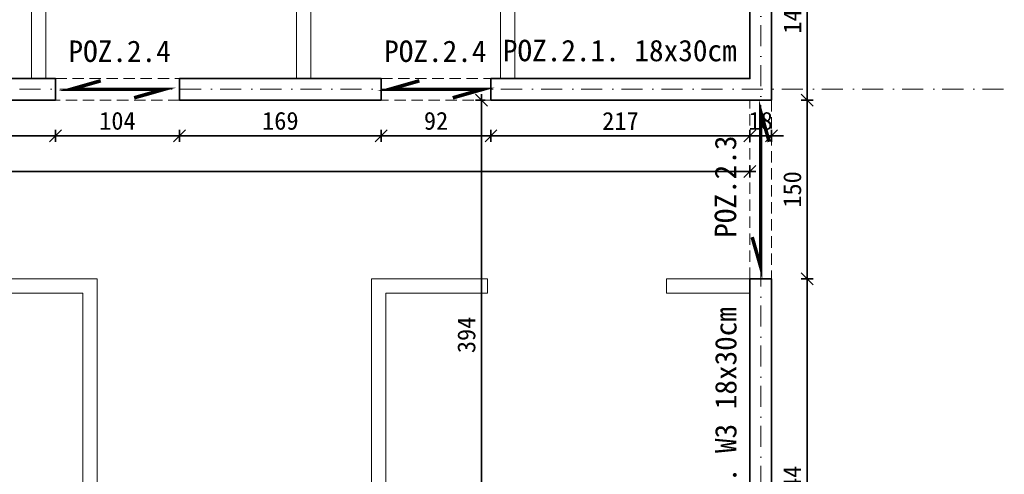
# Model space of a CAD drawing. Header units: millimetres. Extents: x -6343 to 9945, y -9929 to 237.
# Tile 29 of 43: x -4568 to -3743, y -4524 to -4142. Entities that reach past the tile are written whole.
import ezdxf

# ---------------------------------------------------------------- set-up
doc = ezdxf.new("R2010")
doc.units = ezdxf.units.MM
doc.linetypes.add('HIDDEN2', pattern=[4.7625, 3.175, -1.5875])
doc.linetypes.add('Kreski i kropki', pattern=[335.138881, 176.388884, -88.194442, 0, -70.555556])
doc.layers.add('_k_niewidoczna', color=72, linetype='Continuous', lineweight=9, plot=False)
for name, color, linetype, lineweight in [('_k_opis', 7, 'Continuous', 13), ('_k_osie', 142, 'Kreski i kropki', 13), ('_k_widok', 7, 'Continuous', 18), ('_k_wymiar', 7, 'Continuous', 9), ('_k_zarys', 7, 'HIDDEN2', 20), ('_k_ściany', 223, 'Continuous', 35)]:
    doc.layers.add(name, color=color, linetype=linetype, lineweight=lineweight)
doc.styles.add('GENERATED_STYLE_1', font='MS Gothic.ttf')
doc.dimstyles.new('1-100 (20cm)', dxfattribs={"dimscale": 5, "dimtxt": 3, "dimasz": 2, "dimexe": 1, "dimexo": 1, "dimgap": 1, "dimtad": 1, "dimdec": 0, "dimzin": 12, "dimdsep": 46, "dimtxsty": 'GENERATED_STYLE_1', "dimblk1": 'OBLIQUE', "dimblk2": 'OBLIQUE', "dimsah": 1, "dimcen": 0, "dimdle": 1, "dimclrd": 256, "dimclre": 256, "dimclrt": 4, "dimazin": 0, "dimtfac": 0.75, "dimtdec": 0, "dimtix": 1, "dimtmove": 1, "dimatfit": 3, "dimldrblk": 'OBLIQUE', "dimfxl": 1, "dimfxlon": 1, "dimtvp": 0.75, "dimtolj": 1, "dimtzin": 0, "dimarcsym": 0})

# ---------------------------------------------------------------- blocks, each defined once
blk = doc.blocks.new('_OBLIQUE')
at = {"color": 0, "linetype": 'ByBlock'}
blk.add_line((-0.5, -0.5), (0.5, 0.5), dxfattribs=at)
blk = doc.blocks.new('*D220')
at = {"layer": '_k_wymiar', "lineweight": -2, "transparency": 16777216}
for p, q in [((316.61, -30), (456.61, -30)), ((321.61, -25), (321.61, -35)), ((451.61, -25), (451.61, -35))]:
    blk.add_line(p, q, dxfattribs=at)
at = {"layer": 'Defpoints', "color": 0, "transparency": 16777216}
for p in [(321.61, 0), (451.61, 0), (451.61, -30)]:
    blk.add_point(p, dxfattribs=at)
at = {"layer": '_k_wymiar', "lineweight": -2, "transparency": 16777216, "xscale": 10, "yscale": 10, "zscale": 10, "rotation": 180}
blk.add_blockref('_OBLIQUE', (321.61, -30), dxfattribs=at)
at = {"layer": '_k_wymiar', "lineweight": -2, "transparency": 16777216, "xscale": 10, "yscale": 10, "zscale": 10}
blk.add_blockref('_OBLIQUE', (451.61, -30), dxfattribs=at)
at = {"layer": '_k_wymiar', "color": 4, "transparency": 16777216, "insert": (386.61, -17.5), "char_height": 15, "attachment_point": 5, "style": 'GENERATED_STYLE_1'}
blk.add_mtext('\\A1;130', dxfattribs=at)
blk = doc.blocks.new('*D221')
at = {"layer": '_k_wymiar', "lineweight": -2, "transparency": 16777216}
for p, q in [((446.61, -30), (560.61, -30)), ((451.61, -25), (451.61, -35)), ((555.61, -25), (555.61, -35))]:
    blk.add_line(p, q, dxfattribs=at)
at = {"layer": 'Defpoints', "color": 0, "transparency": 16777216}
for p in [(451.61, 0), (555.61, 0), (555.61, -30)]:
    blk.add_point(p, dxfattribs=at)
at = {"layer": '_k_wymiar', "lineweight": -2, "transparency": 16777216, "xscale": 10, "yscale": 10, "zscale": 10, "rotation": 180}
blk.add_blockref('_OBLIQUE', (451.61, -30), dxfattribs=at)
at = {"layer": '_k_wymiar', "lineweight": -2, "transparency": 16777216, "xscale": 10, "yscale": 10, "zscale": 10}
blk.add_blockref('_OBLIQUE', (555.61, -30), dxfattribs=at)
at = {"layer": '_k_wymiar', "color": 4, "transparency": 16777216, "insert": (503.61, -17.5), "char_height": 15, "attachment_point": 5, "style": 'GENERATED_STYLE_1'}
blk.add_mtext('\\A1;104', dxfattribs=at)
blk = doc.blocks.new('*D222')
at = {"layer": '_k_wymiar', "lineweight": -2, "transparency": 16777216}
for p, q in [((550.61, -30), (729.59, -30)), ((555.61, -25), (555.61, -35)), ((724.59, -25), (724.59, -35))]:
    blk.add_line(p, q, dxfattribs=at)
at = {"layer": 'Defpoints', "color": 0, "transparency": 16777216}
for p in [(555.61, 0), (724.59, 0), (724.59, -30)]:
    blk.add_point(p, dxfattribs=at)
at = {"layer": '_k_wymiar', "lineweight": -2, "transparency": 16777216, "xscale": 10, "yscale": 10, "zscale": 10, "rotation": 180}
blk.add_blockref('_OBLIQUE', (555.61, -30), dxfattribs=at)
at = {"layer": '_k_wymiar', "lineweight": -2, "transparency": 16777216, "xscale": 10, "yscale": 10, "zscale": 10}
blk.add_blockref('_OBLIQUE', (724.59, -30), dxfattribs=at)
at = {"layer": '_k_wymiar', "color": 4, "transparency": 16777216, "insert": (640.1, -17.5), "char_height": 15, "attachment_point": 5, "style": 'GENERATED_STYLE_1'}
blk.add_mtext('\\A1;169', dxfattribs=at)
blk = doc.blocks.new('*D223')
at = {"layer": '_k_wymiar', "lineweight": -2, "transparency": 16777216}
for p, q in [((719.59, -30), (821.59, -30)), ((724.59, -25), (724.59, -35)), ((816.59, -25), (816.59, -35))]:
    blk.add_line(p, q, dxfattribs=at)
at = {"layer": 'Defpoints', "color": 0, "transparency": 16777216}
for p in [(724.59, 0), (816.59, 0), (816.59, -30)]:
    blk.add_point(p, dxfattribs=at)
at = {"layer": '_k_wymiar', "lineweight": -2, "transparency": 16777216, "xscale": 10, "yscale": 10, "zscale": 10, "rotation": 180}
blk.add_blockref('_OBLIQUE', (724.59, -30), dxfattribs=at)
at = {"layer": '_k_wymiar', "lineweight": -2, "transparency": 16777216, "xscale": 10, "yscale": 10, "zscale": 10}
blk.add_blockref('_OBLIQUE', (816.59, -30), dxfattribs=at)
at = {"layer": '_k_wymiar', "color": 4, "transparency": 16777216, "insert": (770.59, -17.5), "char_height": 15, "attachment_point": 5, "style": 'GENERATED_STYLE_1'}
blk.add_mtext('\\A1;92', dxfattribs=at)
blk = doc.blocks.new('*D224')
at = {"layer": '_k_wymiar', "lineweight": -2, "transparency": 16777216}
for p, q in [((811.59, -30), (1038.59, -30)), ((816.59, -25), (816.59, -35)), ((1033.59, -25), (1033.59, -35))]:
    blk.add_line(p, q, dxfattribs=at)
at = {"layer": 'Defpoints', "color": 0, "transparency": 16777216}
for p in [(816.59, 0), (1033.59, 0), (1033.59, -30)]:
    blk.add_point(p, dxfattribs=at)
at = {"layer": '_k_wymiar', "lineweight": -2, "transparency": 16777216, "xscale": 10, "yscale": 10, "zscale": 10, "rotation": 180}
blk.add_blockref('_OBLIQUE', (816.59, -30), dxfattribs=at)
at = {"layer": '_k_wymiar', "lineweight": -2, "transparency": 16777216, "xscale": 10, "yscale": 10, "zscale": 10}
blk.add_blockref('_OBLIQUE', (1033.59, -30), dxfattribs=at)
at = {"layer": '_k_wymiar', "color": 4, "transparency": 16777216, "insert": (925.09, -17.5), "char_height": 15, "attachment_point": 5, "style": 'GENERATED_STYLE_1'}
blk.add_mtext('\\A1;217', dxfattribs=at)
blk = doc.blocks.new('*D225')
at = {"layer": '_k_wymiar', "lineweight": -2, "transparency": 16777216}
for p, q in [((1033.59, -30), (1023.59, -30)), ((1033.59, -25), (1033.59, -35)), ((1033.59, -30), (1051.59, -30)), ((1051.59, -25), (1051.59, -35)), ((1051.59, -30), (1061.59, -30))]:
    blk.add_line(p, q, dxfattribs=at)
at = {"layer": 'Defpoints', "color": 0, "transparency": 16777216}
for p in [(1033.59, 0), (1051.59, 0), (1051.59, -30)]:
    blk.add_point(p, dxfattribs=at)
at = {"layer": '_k_wymiar', "lineweight": -2, "transparency": 16777216, "xscale": 10, "yscale": 10, "zscale": 10}
blk.add_blockref('_OBLIQUE', (1033.59, -30), dxfattribs=at)
at = {"layer": '_k_wymiar', "lineweight": -2, "transparency": 16777216, "xscale": 10, "yscale": 10, "zscale": 10, "rotation": 180}
blk.add_blockref('_OBLIQUE', (1051.59, -30), dxfattribs=at)
at = {"layer": '_k_wymiar', "color": 4, "transparency": 16777216, "insert": (1042.59, -17.5), "char_height": 15, "attachment_point": 5, "style": 'GENERATED_STYLE_1'}
blk.add_mtext('\\A1;18', dxfattribs=at)
blk = doc.blocks.new('*D345')
at = {"layer": '_k_wymiar', "lineweight": -2, "transparency": 16777216}
for p, q in [((-256.41, -55), (-256.41, -65)), ((1033.59, -55), (1033.59, -65)), ((-261.41, -60), (1038.59, -60))]:
    blk.add_line(p, q, dxfattribs=at)
at = {"layer": 'Defpoints', "color": 0, "transparency": 16777216}
for p in [(-256.41, -30), (1033.59, -30), (1033.59, -60)]:
    blk.add_point(p, dxfattribs=at)
at = {"layer": '_k_wymiar', "lineweight": -2, "transparency": 16777216, "xscale": 10, "yscale": 10, "zscale": 10, "rotation": 180}
blk.add_blockref('_OBLIQUE', (-256.41, -60), dxfattribs=at)
at = {"layer": '_k_wymiar', "lineweight": -2, "transparency": 16777216, "xscale": 10, "yscale": 10, "zscale": 10}
blk.add_blockref('_OBLIQUE', (1033.59, -60), dxfattribs=at)
at = {"layer": '_k_wymiar', "color": 4, "transparency": 16777216, "insert": (388.59, -47.5), "char_height": 15, "attachment_point": 5, "style": 'GENERATED_STYLE_1'}
blk.add_mtext('\\A1;1290', dxfattribs=at)
blk = doc.blocks.new('*D352')
at = {"layer": '_k_wymiar', "lineweight": -2, "transparency": 16777216}
for p, q in [((1076.59, 142), (1086.59, 142)), ((1081.59, 147), (1081.59, -5)), ((1076.59, 0), (1086.59, 0))]:
    blk.add_line(p, q, dxfattribs=at)
at = {"layer": 'Defpoints', "color": 0, "transparency": 16777216}
for p in [(1033.59, 142), (1021.59, 0), (1081.59, 0)]:
    blk.add_point(p, dxfattribs=at)
at = {"layer": '_k_wymiar', "lineweight": -2, "transparency": 16777216, "xscale": 10, "yscale": 10, "zscale": 10}
for p, rotation in [((1081.59, 142), 90), ((1081.59, 0), 270)]:
    blk.add_blockref('_OBLIQUE', p, dxfattribs=dict(at, rotation=rotation))
at = {"layer": '_k_wymiar', "color": 4, "transparency": 16777216, "insert": (1069.09, 71), "char_height": 15, "attachment_point": 5, "rotation": 90, "style": 'GENERATED_STYLE_1'}
blk.add_mtext('\\A1;142', dxfattribs=at)
blk = doc.blocks.new('*D353')
at = {"layer": '_k_wymiar', "lineweight": -2, "transparency": 16777216}
for p, q in [((1081.59, 5), (1081.59, -155)), ((1076.59, 0), (1086.59, 0)), ((1076.59, -150), (1086.59, -150))]:
    blk.add_line(p, q, dxfattribs=at)
at = {"layer": 'Defpoints', "color": 0, "transparency": 16777216}
for p in [(1021.59, 0), (1021.59, -150), (1081.59, -150)]:
    blk.add_point(p, dxfattribs=at)
at = {"layer": '_k_wymiar', "lineweight": -2, "transparency": 16777216, "xscale": 10, "yscale": 10, "zscale": 10}
for p, rotation in [((1081.59, 0), 90), ((1081.59, -150), 270)]:
    blk.add_blockref('_OBLIQUE', p, dxfattribs=dict(at, rotation=rotation))
at = {"layer": '_k_wymiar', "color": 4, "transparency": 16777216, "insert": (1069.09, -75), "char_height": 15, "attachment_point": 5, "rotation": 90, "style": 'GENERATED_STYLE_1'}
blk.add_mtext('\\A1;150', dxfattribs=at)
blk = doc.blocks.new('*D354')
at = {"layer": '_k_wymiar', "lineweight": -2, "transparency": 16777216}
for p, q in [((1081.59, -145), (1081.59, -499)), ((1076.59, -150), (1086.59, -150)), ((1076.59, -494), (1086.59, -494))]:
    blk.add_line(p, q, dxfattribs=at)
at = {"layer": 'Defpoints', "color": 0, "transparency": 16777216}
for p in [(1021.59, -150), (1051.59, -494), (1081.59, -494)]:
    blk.add_point(p, dxfattribs=at)
at = {"layer": '_k_wymiar', "lineweight": -2, "transparency": 16777216, "xscale": 10, "yscale": 10, "zscale": 10}
for p, rotation in [((1081.59, -150), 90), ((1081.59, -494), 270)]:
    blk.add_blockref('_OBLIQUE', p, dxfattribs=dict(at, rotation=rotation))
at = {"layer": '_k_wymiar', "color": 4, "transparency": 16777216, "insert": (1069.09, -322), "char_height": 15, "attachment_point": 5, "rotation": 90, "style": 'GENERATED_STYLE_1'}
blk.add_mtext('\\A1;344', dxfattribs=at)
blk = doc.blocks.new('*D323')
at = {"layer": '_k_wymiar', "lineweight": -2, "transparency": 16777216}
for p, q in [((811.59, 0), (803.59, 0)), ((808.59, -399), (808.59, 5)), ((808.59, -394), (803.59, -394))]:
    blk.add_line(p, q, dxfattribs=at)
at = {"layer": 'Defpoints', "color": 0, "transparency": 16777216}
for p in [(808.59, 0), (816.59, 0), (808.59, -394)]:
    blk.add_point(p, dxfattribs=at)
at = {"layer": '_k_wymiar', "lineweight": -2, "transparency": 16777216, "xscale": 10, "yscale": 10, "zscale": 10}
for p, rotation in [((808.59, 0), 90), ((808.59, -394), 270)]:
    blk.add_blockref('_OBLIQUE', p, dxfattribs=dict(at, rotation=rotation))
at = {"layer": '_k_wymiar', "color": 4, "transparency": 16777216, "insert": (796.09, -197), "char_height": 15, "attachment_point": 5, "rotation": 90, "style": 'GENERATED_STYLE_1'}
blk.add_mtext('\\A1;394', dxfattribs=at)
blk = doc.blocks.new('K_02')
at = {"layer": '_k_niewidoczna'}
for points in [[(431.61, 18), (431.61, 371)], [(836.59, 136), (836.59, 18), (824.59, 18), (824.59, 124)], [(665.61, 124), (665.61, 18), (653.61, 18), (653.61, 243)], [(443.61, 243), (443.61, 18), (431.61, 18)], [(335.61, -162), (335.61, -150), (486.59, -150), (486.59, -394), (474.59, -394), (474.59, -162), (335.61, -162)], [(716.59, -394), (716.59, -150), (813.59, -150), (813.59, -162), (728.59, -162), (728.59, -394), (716.59, -394)]]:
    blk.add_lwpolyline(points, dxfattribs=at)
blk.add_lwpolyline([(963.59, -162), (1033.59, -162), (1033.59, -150), (963.59, -150)], close=True, dxfattribs=at)
at = {"layer": '_k_osie', "ltscale": 0.1}
for points in [[(1042.59, 836.04), (1042.59, -858)], [(-620.41, 9), (1904.59, 9)]]:
    blk.add_lwpolyline(points, dxfattribs=at)
at = {"layer": '_k_widok', "color": 7, "ltscale": 3, "const_width": 3}
for points in [[(489.61, 16.14), (464.61, 9), (542.61, 9), (517.61, 1.86)], [(756.59, 16.14), (731.59, 9), (809.59, 9), (784.59, 1.86)], [(1035.44, -115), (1042.59, -140), (1042.59, -10), (1049.73, -35)]]:
    blk.add_lwpolyline(points, dxfattribs=at)
at = {"layer": '_k_zarys', "ltscale": 3}
for points in [[(451.61, 18), (555.61, 18), (555.61, 0), (451.61, 0)], [(724.59, 18), (816.59, 18), (816.59, 0), (724.59, 0)], [(1051.59, -150), (1033.59, -150), (1033.59, 0), (1051.59, 0)]]:
    blk.add_lwpolyline(points, close=True, dxfattribs=at)
at = {"layer": '_k_ściany', "color": 2}
for points in [[(816.59, 0), (1051.59, 0), (1051.59, 142), (1033.59, 142), (1033.59, 18), (816.59, 18)], [(321.61, 0), (451.61, 0), (451.61, 18), (321.61, 18)], [(555.61, 0), (724.59, 0), (724.59, 18), (555.61, 18)]]:
    blk.add_lwpolyline(points, close=True, dxfattribs=at)
for points in [[(966.09, -494), (966.09, -518), (1106.09, -518), (1106.09, -494), (1051.59, -494), (1051.59, -150), (1033.59, -150), (1033.59, -494), (966.09, -494)], [(1033.59, -494), (1033.59, -150), (1051.59, -150), (1051.59, -494), (1106.09, -494), (1106.09, -518), (966.09, -518), (966.09, -494), (1033.59, -494)]]:
    blk.add_lwpolyline(points, dxfattribs=at)
at = {"layer": '_k_opis', "color": 1, "char_height": 18, "width": 248.0975, "attachment_point": 2, "style": 'GENERATED_STYLE_1'}
for s, insert in [('{\\fMS Gothic|b1|i0|c128|p49;POZ.2.\\fMS Gothic|b1|i0|c238|p49;4} ', (505.45, 49.97)), ('{\\fMS Gothic|b1|i0|c128|p49;POZ.2.\\fMS Gothic|b1|i0|c238|p49;4}', (769.95, 49.97))]:
    blk.add_mtext(s, dxfattribs=dict(at, insert=insert))
at = {"layer": '_k_opis', "insert": (924.52, 50.54), "char_height": 18, "width": 504.2725, "attachment_point": 2, "style": 'GENERATED_STYLE_1'}
blk.add_mtext('{\\fMS Gothic|b1|i0|c128|p49;POZ.2.\\fMS Gothic|b1|i0|c238|p49;1. }18x30cm', dxfattribs=at)
at = {"layer": '_k_opis', "color": 1, "insert": (1004.06, -72.67), "char_height": 18, "width": 248.0975, "attachment_point": 2, "rotation": 90, "style": 'GENERATED_STYLE_1'}
blk.add_mtext('{\\fMS Gothic|b1|i0|c128|p49;POZ.2.\\fMS Gothic|b1|i0|c238|p49;3}', dxfattribs=at)
at = {"layer": '_k_opis', "insert": (1004.3, -289.98), "char_height": 18, "width": 504.2725, "attachment_point": 2, "rotation": 90, "style": 'GENERATED_STYLE_1'}
blk.add_mtext('{\\fMS Gothic|b1|i0|c128|p49;POZ.2.\\fMS Gothic|b1|i0|c238|p49;7. W3 }18x30cm', dxfattribs=at)
at = {"layer": '_k_wymiar'}
for base, p1, p2, picture, middle in [((1081.59, 0), (1033.59, 142), (1021.59, 0), '*D352', (1069.09, 71)), ((808.59, 0), (808.59, -394), (816.59, 0), '*D323', (796.09, -197)), ((1081.59, -150), (1021.59, 0), (1021.59, -150), '*D353', (1069.09, -75)), ((1081.59, -494), (1021.59, -150), (1051.59, -494), '*D354', (1069.09, -322))]:
    dim = blk.add_linear_dim(base=base, p1=p1, p2=p2, angle=90, dimstyle='1-100 (20cm)', dxfattribs=at)
    dim.commit()
    dim.dimension.update_dxf_attribs({"geometry": picture, "text_midpoint": middle})
for base, p1, p2, picture, middle in [((451.61, -30), (321.61, 0), (451.61, 0), '*D220', (386.61, -17.5)), ((555.61, -30), (451.61, 0), (555.61, 0), '*D221', (503.61, -17.5)), ((724.59, -30), (555.61, 0), (724.59, 0), '*D222', (640.1, -17.5)), ((816.59, -30), (724.59, 0), (816.59, 0), '*D223', (770.59, -17.5)), ((1033.59, -30), (816.59, 0), (1033.59, 0), '*D224', (925.09, -17.5)), ((1051.59, -30), (1033.59, 0), (1051.59, 0), '*D225', (1042.59, -17.5)), ((1033.59, -60), (-256.41, -30), (1033.59, -30), '*D345', (388.59, -47.5))]:
    dim = blk.add_linear_dim(base=base, p1=p1, p2=p2, dimstyle='1-100 (20cm)', dxfattribs=at)
    dim.commit()
    dim.dimension.update_dxf_attribs({"geometry": picture, "text_midpoint": middle})

msp = doc.modelspace()

# ---------------------------------------------------------------- block references
at = {"layer": '_k_ściany', "color": 2}
msp.add_blockref('K_02', (-4989.41, -4209.65), dxfattribs=at)

doc.saveas('drawing.dxf')
